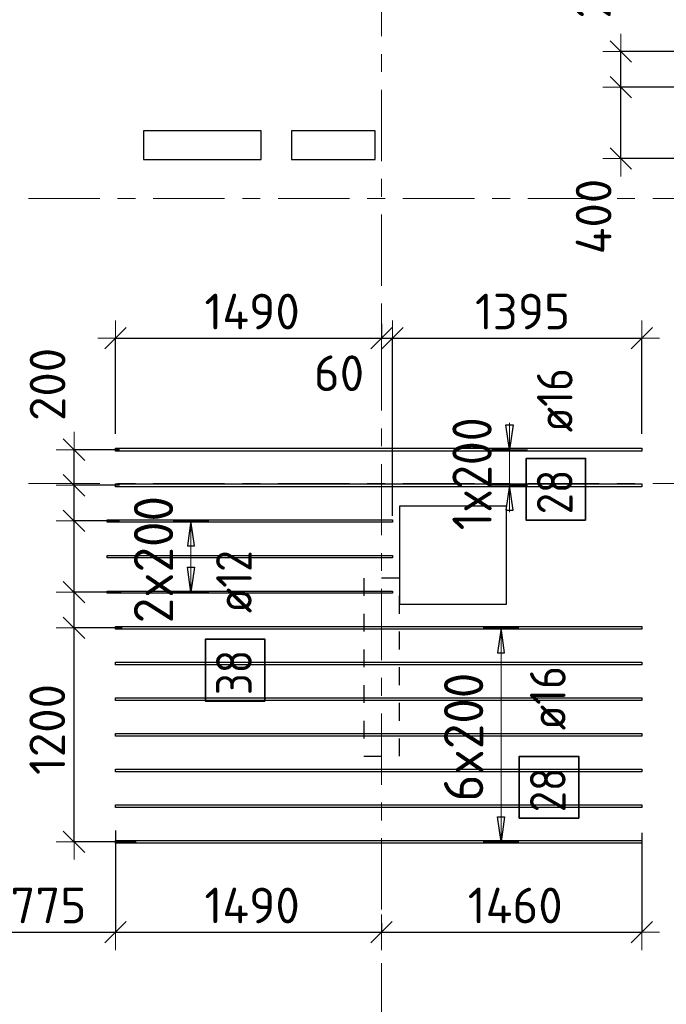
# Model space of a CAD drawing. Header units: metres. Extents: x -38 to 97, y -15 to 21.
# Tile 9 of 89: x 7.12 to 10.75, y 4.48 to 10. Entities that reach past the tile are written whole.
import ezdxf

# ---------------------------------------------------------------- set-up
doc = ezdxf.new("R2010")
doc.units = ezdxf.units.M
doc.header["$PDMODE"] = 65
for name, pattern in [('______11', [0.5, 0.4, -0.05, 0, -0.05]), ('______2', [0.0405, 0.03, -0.0105]), ('______5', [1.1, 0.8, -0.1, 0.1, -0.1])]:
    doc.linetypes.add(name, pattern=pattern)
for name, color, linetype, lineweight in [('XR$2$Осевая линия (1)', 7, '______5', 13), ('XR$4$Перекрытие (1)', 7, 'Continuous', 35), ('XR$4$Размерная линия (1)', 7, 'Continuous', 13)]:
    doc.layers.add(name, color=color, linetype=linetype, lineweight=lineweight)
doc.layers.add('XR$4$Арм.стержн.Доп. Арм верхн.зоны Х', color=7, linetype='Continuous', lineweight=35, true_color=0x8c8cff)
doc.layers.add('XR$5$Стена_ бетон несущ.', color=7, linetype='Continuous', lineweight=70, true_color=0xb4b496)
doc.styles.add('ISOCPEUR', font='txt')
doc.dimstyles.new('DIMSTYLE_3', dxfattribs={"dimtxt": 0.2, "dimasz": 0.2, "dimexe": 0, "dimexo": 0, "dimgap": 0.1, "dimtad": 2, "dimdec": 0, "dimlfac": 1000, "dimrnd": 5, "dimzin": 12, "dimdsep": 46, "dimtxsty": 'ISOCPEUR', "dimblk1": 'ALL_ML_STRICH', "dimblk2": 'ALL_ML_STRICH', "dimsah": 1, "dimcen": 0, "dimclrd": 7, "dimclre": 256, "dimclrt": 7, "dimadec": 0, "dimazin": 0, "dimtfac": 1, "dimtdec": 0, "dimtix": 1, "dimtmove": 2, "dimatfit": 3, "dimfxl": 0, "dimtzin": 0, "dimlwd": 0, "dimlwe": -3, "dimarcsym": 0})
doc.dimstyles.new('DIMSTYLE_33', dxfattribs={"dimtxt": 0.2, "dimasz": 0.2, "dimexe": 0, "dimexo": 0, "dimgap": 0.1, "dimtad": 2, "dimdec": 0, "dimlfac": 1000, "dimrnd": 5, "dimzin": 12, "dimdsep": 46, "dimtxsty": 'ISOCPEUR', "dimblk1": 'ALL_ML_STRICH', "dimblk2": 'ALL_ML_STRICH', "dimsah": 1, "dimcen": 0, "dimclrd": 7, "dimclre": 256, "dimclrt": 7, "dimadec": 0, "dimazin": 0, "dimtfac": 1, "dimtdec": 0, "dimtix": 1, "dimtmove": 2, "dimatfit": 3, "dimfxl": 0, "dimtvp": 1.2, "dimtzin": 0, "dimlwd": 0, "dimlwe": -3, "dimarcsym": 0})
doc.dimstyles.new('DIMSTYLE_34', dxfattribs={"dimtxt": 0.2, "dimasz": 0.2, "dimexe": 0, "dimexo": 0, "dimgap": 0.1, "dimtad": 0, "dimdec": 0, "dimlfac": 1000, "dimrnd": 5, "dimzin": 12, "dimdsep": 46, "dimtxsty": 'ISOCPEUR', "dimblk1": 'ALL_ML_STRICH', "dimblk2": 'ALL_ML_STRICH', "dimsah": 1, "dimcen": 0, "dimclrd": 7, "dimclre": 256, "dimclrt": 7, "dimadec": 0, "dimazin": 0, "dimtfac": 1, "dimtdec": 0, "dimtix": 1, "dimtmove": 2, "dimatfit": 3, "dimfxl": 0, "dimtvp": 1.2, "dimtzin": 0, "dimlwd": 0, "dimlwe": -3, "dimarcsym": 0})

# ---------------------------------------------------------------- blocks, each defined once
blk = doc.blocks.new('ALL_ML_STRICH')
at = {"color": 0, "linetype": 'ByBlock', "lineweight": -2}
for p, q in [((-0.3, -0.3), (0.3, 0.3)), ((0, -0.5), (0, 0.5)), ((-1, 0), (0.5, 0))]:
    blk.add_line(p, q, dxfattribs=at)
blk = doc.blocks.new('*D287')
at = {"layer": 'DEFPOINTS', "color": 7, "linetype": 'Continuous', "lineweight": 13, "transparency": 33554687}
for p in [(7.7164, 6.5906), (7.4257, 5.3906), (7.7943, 5.3906)]:
    blk.add_point(p, dxfattribs=at)
at = {"layer": 'XR$4$Размерная линия (1)', "color": 9, "linetype": 'Continuous', "lineweight": -2, "true_color": 0xc7c7c7, "transparency": 33554687}
for p, q in [((7.6964, 6.5906), (7.4257, 6.5906)), ((7.7743, 5.3906), (7.4257, 5.3906))]:
    blk.add_line(p, q, dxfattribs=at)
at = {"layer": 'XR$4$Размерная линия (1)', "color": 7, "linetype": 'Continuous', "lineweight": -2, "transparency": 33554687}
blk.add_line((7.4257, 5.3906), (7.4257, 6.5906), dxfattribs=at)
at = {"layer": 'XR$4$Размерная линия (1)', "color": 7, "linetype": 'Continuous', "lineweight": 13, "transparency": 33554687, "xscale": 0.2, "yscale": 0.2, "zscale": 0.2}
for p, rotation in [((7.4257, 6.5906), 90), ((7.4257, 5.3906), 270)]:
    blk.add_blockref('ALL_ML_STRICH', p, dxfattribs=dict(at, rotation=rotation))
at = {"layer": 'XR$4$Размерная линия (1)', "color": 7, "linetype": 'Continuous', "lineweight": 13, "transparency": 33554687, "insert": (7.2757, 6.0206), "char_height": 0.2, "width": 0.8, "attachment_point": 5, "rotation": 90, "style": 'ISOCPEUR'}
blk.add_mtext('\\A1;{1200}', dxfattribs=at)
blk = doc.blocks.new('*D288')
at = {"layer": 'DEFPOINTS', "color": 7, "linetype": 'Continuous', "lineweight": 13, "transparency": 33554687}
for p in [(7.7099, 6.7906), (7.4257, 6.5906), (7.7164, 6.5906)]:
    blk.add_point(p, dxfattribs=at)
at = {"layer": 'XR$4$Размерная линия (1)', "color": 9, "linetype": 'Continuous', "lineweight": -2, "true_color": 0xc7c7c7, "transparency": 33554687}
for p, q in [((7.6899, 6.7906), (7.4257, 6.7906)), ((7.6964, 6.5906), (7.4257, 6.5906))]:
    blk.add_line(p, q, dxfattribs=at)
at = {"layer": 'XR$4$Размерная линия (1)', "color": 7, "linetype": 'Continuous', "lineweight": -2, "transparency": 33554687}
blk.add_line((7.4257, 6.5906), (7.4257, 6.7906), dxfattribs=at)
at = {"layer": 'XR$4$Размерная линия (1)', "color": 7, "linetype": 'Continuous', "lineweight": 13, "transparency": 33554687, "xscale": 0.2, "yscale": 0.2, "zscale": 0.2}
for p, rotation in [((7.4257, 6.7906), 90), ((7.4257, 6.5906), 270)]:
    blk.add_blockref('ALL_ML_STRICH', p, dxfattribs=dict(at, rotation=rotation))
at = {"layer": 'XR$4$Размерная линия (1)', "color": 7, "linetype": 'Continuous', "lineweight": 13, "transparency": 33554687, "insert": (6.9496, 6.1801), "char_height": 0.2, "width": 0.6, "attachment_point": 5, "rotation": 90, "style": 'ISOCPEUR'}
blk.add_mtext('\\A1;{200}', dxfattribs=at)
blk = doc.blocks.new('*D289')
at = {"layer": 'DEFPOINTS', "color": 7, "linetype": 'Continuous', "lineweight": 13, "transparency": 33554687}
for p in [(7.7009, 7.1906), (7.4257, 6.7906), (7.7099, 6.7906)]:
    blk.add_point(p, dxfattribs=at)
at = {"layer": 'XR$4$Размерная линия (1)', "color": 9, "linetype": 'Continuous', "lineweight": -2, "true_color": 0xc7c7c7, "transparency": 33554687}
for p, q in [((7.6809, 7.1906), (7.4257, 7.1906)), ((7.6899, 6.7906), (7.4257, 6.7906))]:
    blk.add_line(p, q, dxfattribs=at)
at = {"layer": 'XR$4$Размерная линия (1)', "color": 7, "linetype": 'Continuous', "lineweight": -2, "transparency": 33554687}
blk.add_line((7.4257, 6.7906), (7.4257, 7.1906), dxfattribs=at)
at = {"layer": 'XR$4$Размерная линия (1)', "color": 7, "linetype": 'Continuous', "lineweight": 13, "transparency": 33554687, "xscale": 0.2, "yscale": 0.2, "zscale": 0.2}
for p, rotation in [((7.4257, 7.1906), 90), ((7.4257, 6.7906), 270)]:
    blk.add_blockref('ALL_ML_STRICH', p, dxfattribs=dict(at, rotation=rotation))
at = {"layer": 'XR$4$Размерная линия (1)', "color": 7, "linetype": 'Continuous', "lineweight": 13, "transparency": 33554687, "insert": (6.7927, 6.7597), "char_height": 0.2, "width": 0.6, "attachment_point": 5, "rotation": 90, "style": 'ISOCPEUR'}
blk.add_mtext('\\A1;{400}', dxfattribs=at)
blk = doc.blocks.new('*D290')
at = {"layer": 'DEFPOINTS', "color": 7, "linetype": 'Continuous', "lineweight": 13, "transparency": 33554687}
for p in [(7.7009, 7.3906), (7.4257, 7.1906), (7.7009, 7.1906)]:
    blk.add_point(p, dxfattribs=at)
at = {"layer": 'XR$4$Размерная линия (1)', "color": 9, "linetype": 'Continuous', "lineweight": -2, "true_color": 0xc7c7c7, "transparency": 33554687}
for p, q in [((7.6809, 7.3906), (7.4257, 7.3906)), ((7.6809, 7.1906), (7.4257, 7.1906))]:
    blk.add_line(p, q, dxfattribs=at)
at = {"layer": 'XR$4$Размерная линия (1)', "color": 7, "linetype": 'Continuous', "lineweight": -2, "transparency": 33554687}
blk.add_line((7.4257, 7.1906), (7.4257, 7.3906), dxfattribs=at)
at = {"layer": 'XR$4$Размерная линия (1)', "color": 7, "linetype": 'Continuous', "lineweight": 13, "transparency": 33554687, "xscale": 0.2, "yscale": 0.2, "zscale": 0.2}
for p, rotation in [((7.4257, 7.3906), 90), ((7.4257, 7.1906), 270)]:
    blk.add_blockref('ALL_ML_STRICH', p, dxfattribs=dict(at, rotation=rotation))
at = {"layer": 'XR$4$Размерная линия (1)', "color": 7, "linetype": 'Continuous', "lineweight": 13, "transparency": 33554687, "insert": (6.9317, 7.564), "char_height": 0.2, "width": 0.6, "attachment_point": 5, "rotation": 90, "style": 'ISOCPEUR'}
blk.add_mtext('\\A1;{200}', dxfattribs=at)
blk = doc.blocks.new('*D291')
at = {"layer": 'DEFPOINTS', "color": 7, "linetype": 'Continuous', "lineweight": 13, "transparency": 33554687}
for p in [(7.7009, 7.5906), (7.4257, 7.3906), (7.7009, 7.3906)]:
    blk.add_point(p, dxfattribs=at)
at = {"layer": 'XR$4$Размерная линия (1)', "color": 9, "linetype": 'Continuous', "lineweight": -2, "true_color": 0xc7c7c7, "transparency": 33554687}
for p, q in [((7.6809, 7.5906), (7.4257, 7.5906)), ((7.6809, 7.3906), (7.4257, 7.3906))]:
    blk.add_line(p, q, dxfattribs=at)
at = {"layer": 'XR$4$Размерная линия (1)', "color": 7, "linetype": 'Continuous', "lineweight": -2, "transparency": 33554687}
blk.add_line((7.4257, 7.3906), (7.4257, 7.5906), dxfattribs=at)
at = {"layer": 'XR$4$Размерная линия (1)', "color": 7, "linetype": 'Continuous', "lineweight": 13, "transparency": 33554687, "xscale": 0.2, "yscale": 0.2, "zscale": 0.2}
for p, rotation in [((7.4257, 7.5906), 90), ((7.4257, 7.3906), 270)]:
    blk.add_blockref('ALL_ML_STRICH', p, dxfattribs=dict(at, rotation=rotation))
at = {"layer": 'XR$4$Размерная линия (1)', "color": 7, "linetype": 'Continuous', "lineweight": 13, "transparency": 33554687, "insert": (7.2773, 7.9568), "char_height": 0.2, "width": 0.6, "attachment_point": 5, "rotation": 90, "style": 'ISOCPEUR'}
blk.add_mtext('\\A1;{200}', dxfattribs=at)
blk = doc.blocks.new('*D294')
at = {"layer": 'DEFPOINTS', "color": 7, "linetype": 'Continuous', "lineweight": 13, "transparency": 33554687}
for p in [(7.6584, 5.4737), (6.8857, 4.8831), (6.8857, 4.5149)]:
    blk.add_point(p, dxfattribs=at)
at = {"layer": 'XR$4$Размерная линия (1)', "color": 9, "linetype": 'Continuous', "lineweight": -2, "true_color": 0xc7c7c7, "transparency": 33554687}
for p, q in [((7.6584, 5.4537), (7.6584, 4.8831)), ((6.8857, 4.5349), (6.8857, 4.8831))]:
    blk.add_line(p, q, dxfattribs=at)
at = {"layer": 'XR$4$Размерная линия (1)', "color": 7, "linetype": 'Continuous', "lineweight": -2, "transparency": 33554687}
blk.add_line((6.8857, 4.8831), (7.6584, 4.8831), dxfattribs=at)
at = {"layer": 'XR$4$Размерная линия (1)', "color": 7, "linetype": 'Continuous', "lineweight": 13, "transparency": 33554687, "xscale": 0.2, "yscale": 0.2, "zscale": 0.2, "rotation": 180}
blk.add_blockref('ALL_ML_STRICH', (6.8857, 4.8831), dxfattribs=at)
at = {"layer": 'XR$4$Размерная линия (1)', "color": 7, "linetype": 'Continuous', "lineweight": 13, "transparency": 33554687, "xscale": 0.2, "yscale": 0.2, "zscale": 0.2}
blk.add_blockref('ALL_ML_STRICH', (7.6584, 4.8831), dxfattribs=at)
at = {"layer": 'XR$4$Размерная линия (1)', "color": 7, "linetype": 'Continuous', "lineweight": 13, "transparency": 33554687, "insert": (7.2821, 5.0331), "char_height": 0.2, "width": 0.6, "attachment_point": 5, "style": 'ISOCPEUR'}
blk.add_mtext('\\A1;{775}', dxfattribs=at)
blk = doc.blocks.new('*D295')
at = {"layer": 'DEFPOINTS', "color": 7, "linetype": 'Continuous', "lineweight": 13, "transparency": 33554687}
for p in [(7.6584, 5.4737), (9.15, 4.9547), (7.6584, 4.8831)]:
    blk.add_point(p, dxfattribs=at)
at = {"layer": 'XR$4$Размерная линия (1)', "color": 9, "linetype": 'Continuous', "lineweight": -2, "true_color": 0xc7c7c7, "transparency": 33554687}
for p, q in [((7.6584, 5.4537), (7.6584, 4.8831)), ((9.15, 4.9347), (9.15, 4.8831))]:
    blk.add_line(p, q, dxfattribs=at)
at = {"layer": 'XR$4$Размерная линия (1)', "color": 7, "linetype": 'Continuous', "lineweight": -2, "transparency": 33554687}
blk.add_line((7.6584, 4.8831), (9.15, 4.8831), dxfattribs=at)
at = {"layer": 'XR$4$Размерная линия (1)', "color": 7, "linetype": 'Continuous', "lineweight": 13, "transparency": 33554687, "xscale": 0.2, "yscale": 0.2, "zscale": 0.2, "rotation": 180}
blk.add_blockref('ALL_ML_STRICH', (7.6584, 4.8831), dxfattribs=at)
at = {"layer": 'XR$4$Размерная линия (1)', "color": 7, "linetype": 'Continuous', "lineweight": 13, "transparency": 33554687, "xscale": 0.2, "yscale": 0.2, "zscale": 0.2}
blk.add_blockref('ALL_ML_STRICH', (9.15, 4.8831), dxfattribs=at)
at = {"layer": 'XR$4$Размерная линия (1)', "color": 7, "linetype": 'Continuous', "lineweight": 13, "transparency": 33554687, "insert": (8.4242, 5.0331), "char_height": 0.2, "width": 0.8, "attachment_point": 5, "style": 'ISOCPEUR'}
blk.add_mtext('\\A1;{1490}', dxfattribs=at)
blk = doc.blocks.new('*D296')
at = {"layer": 'DEFPOINTS', "color": 7, "linetype": 'Continuous', "lineweight": 13, "transparency": 33554687}
for p in [(10.6084, 5.4607), (9.15, 4.9547), (9.15, 4.8831)]:
    blk.add_point(p, dxfattribs=at)
at = {"layer": 'XR$4$Размерная линия (1)', "color": 9, "linetype": 'Continuous', "lineweight": -2, "true_color": 0xc7c7c7, "transparency": 33554687}
for p, q in [((10.6084, 5.4407), (10.6084, 4.8831)), ((9.15, 4.9347), (9.15, 4.8831))]:
    blk.add_line(p, q, dxfattribs=at)
at = {"layer": 'XR$4$Размерная линия (1)', "color": 7, "linetype": 'Continuous', "lineweight": -2, "transparency": 33554687}
blk.add_line((9.15, 4.8831), (10.6084, 4.8831), dxfattribs=at)
at = {"layer": 'XR$4$Размерная линия (1)', "color": 7, "linetype": 'Continuous', "lineweight": 13, "transparency": 33554687, "xscale": 0.2, "yscale": 0.2, "zscale": 0.2, "rotation": 180}
blk.add_blockref('ALL_ML_STRICH', (9.15, 4.8831), dxfattribs=at)
at = {"layer": 'XR$4$Размерная линия (1)', "color": 7, "linetype": 'Continuous', "lineweight": 13, "transparency": 33554687, "xscale": 0.2, "yscale": 0.2, "zscale": 0.2}
blk.add_blockref('ALL_ML_STRICH', (10.6084, 4.8831), dxfattribs=at)
at = {"layer": 'XR$4$Размерная линия (1)', "color": 7, "linetype": 'Continuous', "lineweight": 13, "transparency": 33554687, "insert": (9.8992, 5.0331), "char_height": 0.2, "width": 0.8, "attachment_point": 5, "style": 'ISOCPEUR'}
blk.add_mtext('\\A1;{1460}', dxfattribs=at)
blk = doc.blocks.new('*D301')
at = {"layer": 'DEFPOINTS', "color": 7, "linetype": 'Continuous', "lineweight": 13, "transparency": 33554687}
for p in [(9.15, 8.2772), (7.6584, 8.2156), (7.6584, 7.6586)]:
    blk.add_point(p, dxfattribs=at)
at = {"layer": 'XR$4$Размерная линия (1)', "color": 9, "linetype": 'Continuous', "lineweight": -2, "true_color": 0xc7c7c7, "transparency": 33554687}
for p, q in [((9.15, 8.2972), (9.15, 8.2156)), ((7.6584, 7.6786), (7.6584, 8.2156))]:
    blk.add_line(p, q, dxfattribs=at)
at = {"layer": 'XR$4$Размерная линия (1)', "color": 7, "linetype": 'Continuous', "lineweight": -2, "transparency": 33554687}
blk.add_line((7.6584, 8.2156), (9.15, 8.2156), dxfattribs=at)
at = {"layer": 'XR$4$Размерная линия (1)', "color": 7, "linetype": 'Continuous', "lineweight": 13, "transparency": 33554687, "xscale": 0.2, "yscale": 0.2, "zscale": 0.2, "rotation": 180}
blk.add_blockref('ALL_ML_STRICH', (7.6584, 8.2156), dxfattribs=at)
at = {"layer": 'XR$4$Размерная линия (1)', "color": 7, "linetype": 'Continuous', "lineweight": 13, "transparency": 33554687, "xscale": 0.2, "yscale": 0.2, "zscale": 0.2}
blk.add_blockref('ALL_ML_STRICH', (9.15, 8.2156), dxfattribs=at)
at = {"layer": 'XR$4$Размерная линия (1)', "color": 7, "linetype": 'Continuous', "lineweight": 13, "transparency": 33554687, "insert": (8.4242, 8.3656), "char_height": 0.2, "width": 0.8, "attachment_point": 5, "style": 'ISOCPEUR'}
blk.add_mtext('\\A1;{1490}', dxfattribs=at)
blk = doc.blocks.new('*D302')
at = {"layer": 'DEFPOINTS', "color": 7, "linetype": 'Continuous', "lineweight": 13, "transparency": 33554687}
for p in [(9.15, 8.2772), (9.15, 8.2156), (9.2118, 7.1996)]:
    blk.add_point(p, dxfattribs=at)
at = {"layer": 'XR$4$Размерная линия (1)', "color": 9, "linetype": 'Continuous', "lineweight": -2, "true_color": 0xc7c7c7, "transparency": 33554687}
for p, q in [((9.15, 8.2972), (9.15, 8.2156)), ((9.2118, 7.2196), (9.2118, 8.2156))]:
    blk.add_line(p, q, dxfattribs=at)
at = {"layer": 'XR$4$Размерная линия (1)', "color": 7, "linetype": 'Continuous', "lineweight": -2, "transparency": 33554687}
blk.add_line((9.15, 8.2156), (9.2118, 8.2156), dxfattribs=at)
at = {"layer": 'XR$4$Размерная линия (1)', "color": 7, "linetype": 'Continuous', "lineweight": 13, "transparency": 33554687, "xscale": 0.2, "yscale": 0.2, "zscale": 0.2}
blk.add_blockref('ALL_ML_STRICH', (9.2118, 8.2156), dxfattribs=at)
at = {"layer": 'XR$4$Размерная линия (1)', "color": 7, "linetype": 'Continuous', "lineweight": 13, "transparency": 33554687, "xscale": 0.2, "yscale": 0.2, "zscale": 0.2, "rotation": 180}
blk.add_blockref('ALL_ML_STRICH', (9.15, 8.2156), dxfattribs=at)
at = {"layer": 'XR$4$Размерная линия (1)', "color": 7, "linetype": 'Continuous', "lineweight": 13, "transparency": 33554687, "insert": (8.9113, 8.0195), "char_height": 0.2, "width": 0.4, "attachment_point": 5, "style": 'ISOCPEUR'}
blk.add_mtext('\\A1;{60}', dxfattribs=at)
blk = doc.blocks.new('*D303')
at = {"layer": 'DEFPOINTS', "color": 7, "linetype": 'Continuous', "lineweight": 13, "transparency": 33554687}
for p in [(9.2118, 8.2156), (10.6084, 7.6586), (9.2118, 7.1996)]:
    blk.add_point(p, dxfattribs=at)
at = {"layer": 'XR$4$Размерная линия (1)', "color": 9, "linetype": 'Continuous', "lineweight": -2, "true_color": 0xc7c7c7, "transparency": 33554687}
for p, q in [((9.2118, 7.2196), (9.2118, 8.2156)), ((10.6084, 7.6786), (10.6084, 8.2156))]:
    blk.add_line(p, q, dxfattribs=at)
at = {"layer": 'XR$4$Размерная линия (1)', "color": 7, "linetype": 'Continuous', "lineweight": -2, "transparency": 33554687}
blk.add_line((9.2118, 8.2156), (10.6084, 8.2156), dxfattribs=at)
at = {"layer": 'XR$4$Размерная линия (1)', "color": 7, "linetype": 'Continuous', "lineweight": 13, "transparency": 33554687, "xscale": 0.2, "yscale": 0.2, "zscale": 0.2, "rotation": 180}
blk.add_blockref('ALL_ML_STRICH', (9.2118, 8.2156), dxfattribs=at)
at = {"layer": 'XR$4$Размерная линия (1)', "color": 7, "linetype": 'Continuous', "lineweight": 13, "transparency": 33554687, "xscale": 0.2, "yscale": 0.2, "zscale": 0.2}
blk.add_blockref('ALL_ML_STRICH', (10.6084, 8.2156), dxfattribs=at)
at = {"layer": 'XR$4$Размерная линия (1)', "color": 7, "linetype": 'Continuous', "lineweight": 13, "transparency": 33554687, "insert": (9.9401, 8.3656), "char_height": 0.2, "width": 0.8, "attachment_point": 5, "style": 'ISOCPEUR'}
blk.add_mtext('\\A1;{1395}', dxfattribs=at)
blk = doc.blocks.new('*D557')
at = {"layer": 'DEFPOINTS', "color": 7, "linetype": 'Continuous', "lineweight": 13, "transparency": 33554687}
for p in [(11.2049, 9.6241), (10.4911, 9.2241), (11.2004, 9.2241)]:
    blk.add_point(p, dxfattribs=at)
at = {"layer": 'XR$4$Размерная линия (1)', "color": 9, "linetype": 'Continuous', "lineweight": -2, "true_color": 0xc7c7c7, "transparency": 33554687}
for p, q in [((11.1849, 9.6241), (10.4911, 9.6241)), ((11.1804, 9.2241), (10.4911, 9.2241))]:
    blk.add_line(p, q, dxfattribs=at)
at = {"layer": 'XR$4$Размерная линия (1)', "color": 7, "linetype": 'Continuous', "lineweight": -2, "transparency": 33554687}
blk.add_line((10.4911, 9.2241), (10.4911, 9.6241), dxfattribs=at)
at = {"layer": 'XR$4$Размерная линия (1)', "color": 7, "linetype": 'Continuous', "lineweight": 13, "transparency": 33554687, "xscale": 0.2, "yscale": 0.2, "zscale": 0.2}
for p, rotation in [((10.4911, 9.6241), 90), ((10.4911, 9.2241), 270)]:
    blk.add_blockref('ALL_ML_STRICH', p, dxfattribs=dict(at, rotation=rotation))
at = {"layer": 'XR$4$Размерная линия (1)', "color": 7, "linetype": 'Continuous', "lineweight": 13, "transparency": 33554687, "insert": (10.3387, 8.8985), "char_height": 0.2, "width": 0.6, "attachment_point": 5, "rotation": 90, "style": 'ISOCPEUR'}
blk.add_mtext('\\A1;{400}', dxfattribs=at)
blk = doc.blocks.new('*D558')
at = {"layer": 'DEFPOINTS', "color": 7, "linetype": 'Continuous', "lineweight": 13, "transparency": 33554687}
for p in [(10.8297, 9.8241), (10.4911, 9.6241), (11.2049, 9.6241)]:
    blk.add_point(p, dxfattribs=at)
at = {"layer": 'XR$4$Размерная линия (1)', "color": 9, "linetype": 'Continuous', "lineweight": -2, "true_color": 0xc7c7c7, "transparency": 33554687}
for p, q in [((10.8097, 9.8241), (10.4911, 9.8241)), ((11.1849, 9.6241), (10.4911, 9.6241))]:
    blk.add_line(p, q, dxfattribs=at)
at = {"layer": 'XR$4$Размерная линия (1)', "color": 7, "linetype": 'Continuous', "lineweight": -2, "transparency": 33554687}
blk.add_line((10.4911, 9.6241), (10.4911, 9.8241), dxfattribs=at)
at = {"layer": 'XR$4$Размерная линия (1)', "color": 7, "linetype": 'Continuous', "lineweight": 13, "transparency": 33554687, "xscale": 0.2, "yscale": 0.2, "zscale": 0.2}
for p, rotation in [((10.4911, 9.8241), 90), ((10.4911, 9.6241), 270)]:
    blk.add_blockref('ALL_ML_STRICH', p, dxfattribs=dict(at, rotation=rotation))
at = {"layer": 'XR$4$Размерная линия (1)', "color": 7, "linetype": 'Continuous', "lineweight": 13, "transparency": 33554687, "insert": (10.3349, 10.2144), "char_height": 0.2, "width": 0.6, "attachment_point": 5, "rotation": 90, "style": 'ISOCPEUR'}
blk.add_mtext('\\A1;{200}', dxfattribs=at)

msp = doc.modelspace()

# ---------------------------------------------------------------- linework, layer by layer
at = {"layer": 'XR$2$Осевая линия (1)', "color": 253, "linetype": '______11', "lineweight": 13, "true_color": 0xa0a0a0, "transparency": 33554687}
for p, q in [((9.15, -3.39), (9.15, 19.78)), ((-2.63, 9), (62.6, 9)), ((-2.63, 7.4), (62.6, 7.4))]:
    msp.add_line(p, q, dxfattribs=at)
at = {"layer": 'XR$4$Арм.стержн.Доп. Арм верхн.зоны Х', "color": 7, "linetype": 'Continuous', "lineweight": 13, "transparency": 33554687}
for p, q in [((9.8671, 7.5906), (9.8671, 7.7406)), ((9.8671, 7.3906), (9.8671, 7.5906)), ((9.8671, 7.3906), (9.8671, 7.2406)), ((8.0814, 7.1906), (8.0814, 7.1906)), ((8.0814, 6.7906), (8.0814, 7.1906)), ((8.0814, 6.7906), (8.0814, 6.7906)), ((9.82, 6.5906), (9.82, 6.5906)), ((9.82, 5.3906), (9.82, 6.5906)), ((9.82, 5.3906), (9.82, 5.3906))]:
    msp.add_line(p, q, dxfattribs=at)
at = {"layer": 'XR$4$Арм.стержн.Доп. Арм верхн.зоны Х', "color": 7, "linetype": 'Continuous', "lineweight": 25, "transparency": 33554687}
for p, q in [((9.8671, 7.5906), (9.8471, 7.7306)), ((9.8471, 7.7306), (9.8871, 7.7306)), ((9.8871, 7.7306), (9.8671, 7.5906)), ((9.8671, 7.3906), (9.8471, 7.2506)), ((9.8871, 7.2506), (9.8671, 7.3906)), ((9.8471, 7.2506), (9.8871, 7.2506)), ((8.0814, 7.1906), (8.0614, 7.0506)), ((8.1014, 7.0506), (8.0814, 7.1906)), ((8.0614, 7.0506), (8.1014, 7.0506)), ((8.0814, 6.7906), (8.0614, 6.9306)), ((8.0614, 6.9306), (8.1014, 6.9306)), ((8.1014, 6.9306), (8.0814, 6.7906)), ((9.82, 6.5906), (9.8, 6.4506)), ((9.84, 6.4506), (9.82, 6.5906)), ((9.8, 6.4506), (9.84, 6.4506)), ((9.82, 5.3906), (9.8, 5.5306)), ((9.8, 5.5306), (9.84, 5.5306)), ((9.84, 5.5306), (9.82, 5.3906))]:
    msp.add_line(p, q, dxfattribs=at)
at = {"layer": 'XR$4$Арм.стержн.Доп. Арм верхн.зоны Х', "color": 253, "linetype": 'Continuous', "lineweight": -3, "true_color": 0xa0a0a0, "transparency": 33554687}
for p, q in [((9.8671, 7.5906), (9.7671, 7.5906)), ((9.8671, 7.5906), (9.9671, 7.5906)), ((9.8671, 7.3906), (9.7671, 7.3906)), ((9.8671, 7.3906), (9.9671, 7.3906)), ((8.0814, 7.1906), (7.9814, 7.1906)), ((8.0814, 7.1906), (8.1814, 7.1906)), ((8.0814, 6.7906), (7.9814, 6.7906)), ((8.0814, 6.7906), (8.1814, 6.7906)), ((9.82, 6.5906), (9.72, 6.5906)), ((9.82, 6.5906), (9.92, 6.5906)), ((9.82, 5.3906), (9.72, 5.3906)), ((9.82, 5.3906), (9.92, 5.3906))]:
    msp.add_line(p, q, dxfattribs=at)
at = {"layer": 'XR$4$Арм.стержн.Доп. Арм верхн.зоны Х', "color": 7, "linetype": 'Continuous', "lineweight": 25, "transparency": 33554687}
for points in [[(10.6084, 7.5826), (7.6584, 7.5826), (7.6584, 7.5986), (10.6084, 7.5986), (10.6084, 7.5826)], [(10.6084, 7.3826), (7.6584, 7.3826), (7.6584, 7.3986), (10.6084, 7.3986), (10.6084, 7.3826)], [(10.6084, 6.5826), (7.6584, 6.5826), (7.6584, 6.5986), (10.6084, 6.5986), (10.6084, 6.5826)], [(10.6084, 6.3826), (7.6584, 6.3826), (7.6584, 6.3986), (10.6084, 6.3986), (10.6084, 6.3826)], [(10.6084, 6.1826), (7.6584, 6.1826), (7.6584, 6.1986), (10.6084, 6.1986), (10.6084, 6.1826)], [(10.6084, 5.9826), (7.6584, 5.9826), (7.6584, 5.9986), (10.6084, 5.9986), (10.6084, 5.9826)], [(10.6084, 5.7826), (7.6584, 5.7826), (7.6584, 5.7986), (10.6084, 5.7986), (10.6084, 5.7826)], [(10.6084, 5.5826), (7.6584, 5.5826), (7.6584, 5.5986), (10.6084, 5.5986), (10.6084, 5.5826)], [(10.6084, 5.3826), (7.6584, 5.3826), (7.6584, 5.3986), (10.6084, 5.3986), (10.6084, 5.3826)]]:
    msp.add_lwpolyline(points, dxfattribs=at)
at = {"layer": 'XR$4$Арм.стержн.Доп. Арм верхн.зоны Х', "color": 7, "linetype": 'Continuous', "lineweight": 35, "transparency": 33554687}
for points in [[(10.2941, 7.1947), (10.2941, 7.5414), (9.9608, 7.5414), (9.9608, 7.1947), (10.2941, 7.1947)], [(8.4957, 6.1802), (8.4957, 6.5269), (8.1623, 6.5269), (8.1623, 6.1802), (8.4957, 6.1802)], [(10.2554, 5.5231), (10.2554, 5.8697), (9.922, 5.8697), (9.922, 5.5231), (10.2554, 5.5231)]]:
    msp.add_lwpolyline(points, dxfattribs=at)
at = {"layer": 'XR$4$Арм.стержн.Доп. Арм верхн.зоны Х', "color": 34, "linetype": 'Continuous', "lineweight": 25, "transparency": 33554687}
for points in [[(9.2118, 7.1846), (7.6118, 7.1846), (7.6118, 7.1966), (9.2118, 7.1966), (9.2118, 7.1846)], [(9.2118, 6.9846), (7.6118, 6.9846), (7.6118, 6.9966), (9.2118, 6.9966), (9.2118, 6.9846)], [(9.2118, 6.7846), (7.6118, 6.7846), (7.6118, 6.7966), (9.2118, 6.7966), (9.2118, 6.7846)]]:
    msp.add_lwpolyline(points, dxfattribs=at)
at = {"layer": 'XR$4$Перекрытие (1)', "color": 7, "linetype": 'Continuous', "lineweight": 25, "transparency": 33554687}
for p, q in [((7.8156, 9.3795), (7.8156, 9.2195)), ((8.4756, 9.3795), (7.8156, 9.3795)), ((8.4756, 9.2195), (8.4756, 9.3795)), ((8.6449, 9.3795), (8.6449, 9.2195)), ((9.1149, 9.3795), (8.6449, 9.3795)), ((9.1149, 9.2195), (9.1149, 9.3795)), ((7.8156, 9.2195), (8.4756, 9.2195)), ((8.6449, 9.2195), (9.1149, 9.2195)), ((9.25, 7.2745), (9.25, 6.7245)), ((9.85, 7.2745), (9.25, 7.2745)), ((9.85, 6.7245), (9.85, 7.2745)), ((9.25, 6.7245), (9.85, 6.7245))]:
    msp.add_line(p, q, dxfattribs=at)
at = {"layer": 'XR$5$Стена_ бетон несущ.', "color": 253, "linetype": '______2', "lineweight": -3, "true_color": 0xa0a0a0, "transparency": 33554687}
for p, q in [((9.05, 6.87), (9.05, 5.87)), ((9.25, 6.87), (9.05, 6.87)), ((9.25, 5.87), (9.25, 6.87)), ((9.05, 5.87), (9.25, 5.87))]:
    msp.add_line(p, q, dxfattribs=at)

# ---------------------------------------------------------------- texts
at = {"layer": 'XR$4$Арм.стержн.Доп. Арм верхн.зоны Х', "color": 7, "linetype": 'Continuous', "lineweight": 25, "transparency": 33554687, "char_height": 0.2, "attachment_point": 7, "rotation": 90, "style": 'ISOCPEUR'}
for s, insert, width in [('\\W0.89; ø16 ', (10.2208, 7.5747), 0.749105), ('\\W0.87;28', (10.2208, 7.228), 0.367208), ('\\W0.89; ø12 ', (8.4223, 6.5602), 0.749105), ('\\W0.87;38', (8.4223, 6.2135), 0.367208), ('\\W0.89; ø16 ', (10.182, 5.9031), 0.749105), ('\\W0.87;28', (10.182, 5.5564), 0.367208)]:
    msp.add_mtext(s, dxfattribs=dict(at, insert=insert, width=width))
at = {"layer": 'XR$4$Арм.стержн.Доп. Арм верхн.зоны Х', "color": 7, "linetype": 'Continuous', "lineweight": 13, "transparency": 33554687, "char_height": 0.22, "attachment_point": 7, "rotation": 90, "style": 'ISOCPEUR'}
for s, insert, width in [('\\W0.89;1x200', (9.7671, 7.1386), 0.823552), ('\\W0.95;2x200', (7.9814, 6.6166), 0.873359), ('\\W0.95;6x200', (9.72, 5.6166), 0.873359)]:
    msp.add_mtext(s, dxfattribs=dict(at, insert=insert, width=width))

# ---------------------------------------------------------------- dimensions: what is measured, and where the dimension line sits
at = {"layer": 'XR$4$Размерная линия (1)', "color": 7, "linetype": 'Continuous', "lineweight": 13, "transparency": 33554687}
for base, p1, p2, dimstyle, picture, middle in [((10.4911, 9.8241), (11.1849, 9.6241), (10.8097, 9.8241), 'DIMSTYLE_33', '*D558', (10.3349, 10.2144)), ((10.4911, 9.6241), (11.1804, 9.2241), (11.1849, 9.6241), 'DIMSTYLE_33', '*D557', (10.3387, 8.8985)), ((7.4257, 7.5906), (7.6809, 7.3906), (7.6809, 7.5906), 'DIMSTYLE_33', '*D291', (7.2773, 7.9568)), ((7.4257, 7.3906), (7.6809, 7.1906), (7.6809, 7.3906), 'DIMSTYLE_33', '*D290', (6.9317, 7.564)), ((7.4257, 7.1906), (7.6899, 6.7906), (7.6809, 7.1906), 'DIMSTYLE_33', '*D289', (6.7927, 6.7597)), ((7.4257, 6.7906), (7.6964, 6.5906), (7.6899, 6.7906), 'DIMSTYLE_33', '*D288', (6.9496, 6.1801)), ((7.4257, 6.5906), (7.7743, 5.3906), (7.6964, 6.5906), 'DIMSTYLE_3', '*D287', (7.2757, 6.0206))]:
    dim = msp.add_linear_dim(base=base, p1=p1, p2=p2, angle=90, dimstyle=dimstyle, override={"dimpost": '<>', "dimclrd": 7, "dimclre": 9, "dimclrt": 7, "dimlwd": 0, "dimlwe": 65533}, dxfattribs=at)
    dim.commit()
    dim.dimension.update_dxf_attribs({"geometry": picture, "text_midpoint": middle, "dimtype": 160})
for base, p1, p2, dimstyle, picture, middle in [((9.15, 8.2156), (7.6584, 7.6786), (9.15, 8.2972), 'DIMSTYLE_3', '*D301', (8.4242, 8.3656)), ((10.6084, 8.2156), (9.2118, 7.2196), (10.6084, 7.6786), 'DIMSTYLE_3', '*D303', (9.9401, 8.3656)), ((9.2118, 8.2156), (9.15, 8.2972), (9.2118, 7.2196), 'DIMSTYLE_34', '*D302', (8.9113, 8.0195)), ((7.6584, 4.8831), (6.8857, 4.5349), (7.6584, 5.4537), 'DIMSTYLE_3', '*D294', (7.2821, 5.0331)), ((9.15, 4.8831), (7.6584, 5.4537), (9.15, 4.9347), 'DIMSTYLE_3', '*D295', (8.4242, 5.0331)), ((10.6084, 4.8831), (9.15, 4.9347), (10.6084, 5.4407), 'DIMSTYLE_3', '*D296', (9.8992, 5.0331))]:
    dim = msp.add_linear_dim(base=base, p1=p1, p2=p2, dimstyle=dimstyle, override={"dimpost": '<>', "dimclrd": 7, "dimclre": 9, "dimclrt": 7, "dimlwd": 0, "dimlwe": 65533}, dxfattribs=at)
    dim.commit()
    dim.dimension.update_dxf_attribs({"geometry": picture, "text_midpoint": middle, "dimtype": 160})

doc.saveas('drawing.dxf')
